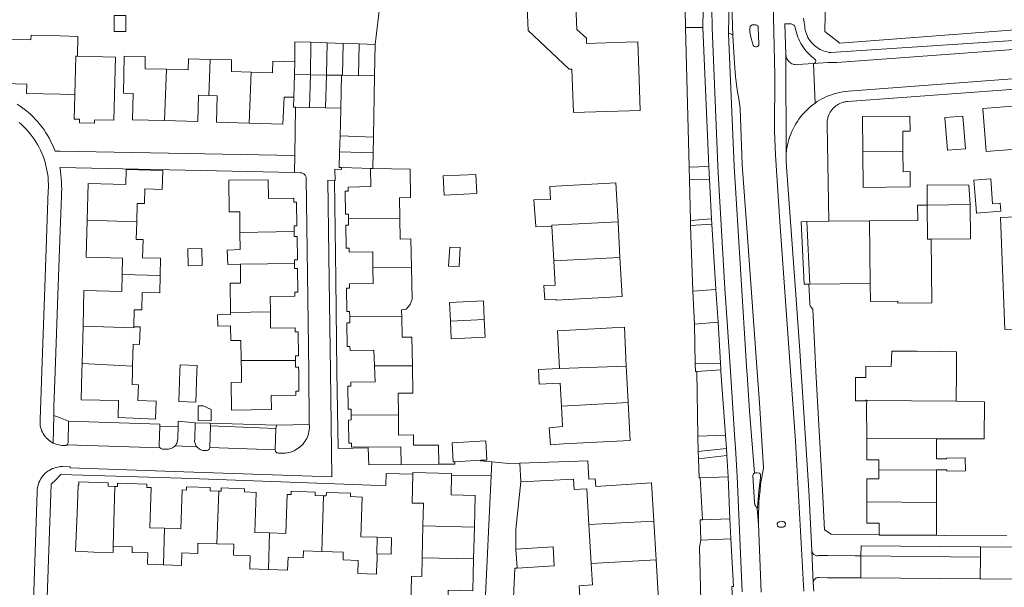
# Model space of a CAD drawing. Header units: metres. Extents: x 89888 to 94270, y 464165 to 468904.
# Tile 133 of 256: x 91864 to 92048, y 466710 to 466816. Entities that reach past the tile are written whole.
import ezdxf

# ---------------------------------------------------------------- set-up
doc = ezdxf.new("R2010")
doc.units = ezdxf.units.M
for name, color, linetype, lineweight in [('B_BEBOUWINGSGRENS_0', 251, 'CONTINUOUS', 13), ('B_TUSSENMUUR_0', 251, 'CONTINUOUS', 13), ('G_GRENS_ALGEMEEN_0', 251, 'CONTINUOUS', 13), ('T_CULTUURGRENS_0', 251, 'CONTINUOUS', 13), ('T_HEK_LIJN_0', 251, 'CONTINUOUS', 13), ('V_WEGGRENS_0', 251, 'CONTINUOUS', 13)]:
    doc.layers.add(name, color=color, linetype=linetype, lineweight=lineweight)

# ---------------------------------------------------------------- blocks, each defined once
blk = doc.blocks.new('OGT_BLOK2_ACAD_1_FMEBLOCK11')
at = {"layer": 'V_WEGGRENS_0'}
blk.add_line((0.6, 22.89), (0.57, 23.1), dxfattribs=at)
blk.add_lwpolyline([(-0.6, -23.1), (-0.57, -21.48), (-0.33, -14.9), (0.24, 1.06), (0.6, 11.31)], dxfattribs=at)
blk = doc.blocks.new('OGT_BLOK3_ACAD_1_FMEBLOCK17')
at = {"layer": 'B_BEBOUWINGSGRENS_0'}
blk.add_line((-1.66, -5.41), (1.07, -5.48), dxfattribs=at)
blk.add_lwpolyline([(1.57, 1.71), (1.66, 5.39), (-1.66, 5.48)], dxfattribs=at)

msp = doc.modelspace()

# ---------------------------------------------------------------- linework, layer by layer
at = {"layer": 'B_BEBOUWINGSGRENS_0'}
for p, q in [((91884.13, 466813.38), (91884.14, 466816.32)), ((91918.67, 466811.36), (91921.67, 466811.26)), ((91921.67, 466811.26), (91924.66, 466811.16)), ((91924.66, 466811.16), (91927.66, 466811.05)), ((91927.66, 466811.05), (91930.65, 466810.95)), ((91930.65, 466810.95), (91930.53, 466805.09)), ((91930.53, 466805.09), (91930.31, 466793.7)), ((91918.39, 466799.21), (91915.8, 466799.28)), ((91921.39, 466799.13), (91918.39, 466799.21)), ((91924.23, 466799.06), (91921.39, 466799.13)), ((91924.01, 466790.96), (91924.09, 466793.9)), ((91930.31, 466793.7), (91930.26, 466790.77)), ((91930.26, 466790.77), (91930.2, 466787.85)), ((92021.59, 466790.91), (92021.66, 466784.32)), ((91963.6, 466777.1), (91963.97, 466770.64)), ((91976.29, 466771.25), (91975.92, 466777.87)), ((92011.1, 466777.95), (92015.25, 466777.99)), ((92015.25, 466777.99), (92022.83, 466778.06)), ((91915.54, 466775.14), (91915.53, 466776.07)), ((91946.3, 466769.54), (91946.49, 466773.1)), ((91898.33, 466772.92), (91895.71, 466772.86)), ((91915.62, 466769.18), (91915.6, 466770.13)), ((91876.16, 466758.42), (91875.98, 466751.5)), ((91944.66, 466759.39), (91944.83, 466756.08)), ((91905.67, 466752.04), (91905.7, 466750)), ((91885.38, 466750), (91885.4, 466750.97)), ((91977.52, 466750), (91977.47, 466750.97)), ((91977.82, 466744.21), (91977.52, 466750)), ((92039.03, 466750), (92038.99, 466744.46)), ((91900.05, 466742.89), (91898.59, 466743.58)), ((92035.28, 466737.46), (92035.29, 466733.73)), ((91942.51, 466732.71), (91935.48, 466732.67)), ((91950.29, 466733.44), (91945.49, 466733.16)), ((91957.79, 466729.46), (91957.61, 466732.91)), ((92035.29, 466731.58), (92035.31, 466725.58)), ((92035.31, 466725.58), (92035.32, 466719.51)), ((91982.6, 466722.09), (91983.04, 466714.92)), ((91939.39, 466715.28), (91939.52, 466721.21)), ((91949.13, 466720.99), (91949, 466715.06)), ((91970.94, 466714.2), (91970.49, 466721.47)), ((91957.13, 466713.36), (91956.87, 466716.87))]:
    msp.add_line(p, q, dxfattribs=at)
for points in [[(91977.4, 466811.4), (91979.62, 466811.47), (91979.85, 466804.42), (91980.03, 466798.64), (91967.6, 466798.24), (91967.33, 466806.34), (91966.82, 466806.33), (91959.14, 466813.54), (91958.95, 466819.35)], [(91968.01, 466819.7), (91968.22, 466813.74), (91970.05, 466812.11), (91970.07, 466811.16), (91977.4, 466811.4)], [(91884.14, 466816.32), (91881.98, 466816.33), (91881.97, 466813.39), (91884.13, 466813.38)], [(91871.9, 466812.55), (91866.47, 466812.68), (91866.46, 466811.81), (91859.43, 466811.99), (91859.32, 466808.04), (91858.42, 466808.06), (91858.36, 466805.27), (91859.26, 466805.24), (91859.22, 466803.73), (91865.68, 466803.57), (91865.64, 466801.82), (91871.9, 466801.66)], [(91915.63, 466807.73), (91915.68, 466811.46), (91918.67, 466811.36)], [(91881.91, 466796.84), (91882.2, 466808.61), (91875.12, 466808.78)], [(91891.37, 466796.76), (91885.36, 466796.93), (91885.5, 466801.81), (91883.7, 466801.89), (91883.84, 466808.76), (91887.78, 466808.72), (91887.76, 466806.43), (91891.71, 466806.32)], [(91891.71, 466806.32), (91895.75, 466806.21), (91895.81, 466808.28), (91899.84, 466808.17)], [(91899.84, 466808.17), (91903.87, 466808.06), (91903.82, 466805.89), (91907.51, 466805.79)], [(91907.51, 466805.79), (91911.51, 466805.67), (91911.57, 466807.84), (91915.63, 466807.73)], [(91874.62, 466801.59), (91874.51, 466797.03), (91875.53, 466797.01), (91875.51, 466796.35), (91878.29, 466796.28), (91878.31, 466796.93), (91881.91, 466796.84)], [(91899.6, 466801.45), (91897.72, 466801.5), (91897.58, 466796.59), (91891.37, 466796.76)], [(91907.16, 466796.29), (91901.06, 466796.46), (91901.2, 466801.4), (91899.6, 466801.45)], [(91915.46, 466801.12), (91913.66, 466801.12), (91913.41, 466796.11), (91907.16, 466796.29)], [(91915.8, 466799.28), (91915.43, 466799.29), (91915.46, 466801.12)], [(91924.09, 466793.9), (91924.22, 466798.89), (91924.23, 466799.06)], [(92050.26, 466799.51), (92043.98, 466799.02), (92044.6, 466791.02), (92050.9, 466791.51)], [(92029.05, 466791.07), (92029.01, 466794.8), (92030.38, 466794.82), (92030.34, 466797.61), (92021.52, 466797.51), (92021.59, 466790.91)], [(92040.7, 466791.51), (92040.24, 466797.6), (92036.88, 466797.35), (92037.34, 466791.26), (92040.7, 466791.51)], [(91924.39, 466788.01), (91923.93, 466788.03), (91924.01, 466790.96)], [(92021.66, 466784.32), (92030.41, 466784.42), (92030.38, 466787.26), (92029.09, 466787.24), (92029.05, 466791.07)], [(91929.78, 466787.86), (91928.17, 466787.88), (91924.39, 466788.01)], [(91925.67, 466778.52), (91925.66, 466779.3), (91925.13, 466779.3), (91925.06, 466783.61), (91925.59, 466783.62), (91925.58, 466784.36), (91929.82, 466784.47), (91929.78, 466787.86)], [(91930.2, 466787.85), (91937.15, 466787.69), (91937.23, 466782.4), (91935.16, 466782.37), (91935.24, 466778.6)], [(91886.19, 466777.9), (91886.28, 466781.33), (91887.63, 466781.29), (91887.7, 466784.02), (91890.95, 466783.94), (91891.05, 466787.46), (91884.19, 466787.64), (91884.12, 466784.84), (91877.1, 466785.03), (91876.92, 466778.21)], [(91949.59, 466783.16), (91949.43, 466786.72), (91943.33, 466786.45), (91943.48, 466782.89), (91949.59, 466783.16)], [(91915.46, 466781.55), (91915.46, 466782.32), (91910.75, 466782.26), (91910.71, 466785.72), (91903.35, 466785.64), (91903.43, 466779.74), (91905.38, 466779.76), (91905.43, 466775.89)], [(91975.92, 466777.87), (91975.51, 466785.15), (91963.19, 466784.45), (91963.32, 466782.08)], [(92033.57, 466781.03), (92033.6, 466784.76), (92041.34, 466784.73), (92041.58, 466781.1)], [(92045.77, 466781.27), (92045.41, 466785.88), (92042.3, 466785.64), (92042.65, 466781.19), (92042.78, 466779.53), (92047.28, 466779.89)], [(91915.53, 466776.07), (91915.52, 466777.17), (91916.06, 466777.17), (91916, 466781.55), (91915.46, 466781.55)], [(91963.32, 466782.08), (91960.25, 466781.97), (91960.58, 466777.1), (91960.6, 466776.94), (91963.6, 466777.1)], [(92022.83, 466778.06), (92031.81, 466778.15), (92031.78, 466781.01), (92033.57, 466781.03)], [(92041.58, 466781.1), (92041.65, 466774.73), (92034.32, 466774.66)], [(92047.28, 466779.89), (92047.16, 466781.38), (92045.77, 466781.27)], [(91935.24, 466778.6), (91935.31, 466774.67), (91937.31, 466774.71), (91937.42, 466769.37)], [(92068.23, 466779.54), (92047.22, 466778.67), (92048.07, 466757.82), (92098.56, 466759.89)], [(91876.92, 466778.21), (91876.74, 466771.33), (91883.54, 466771.15), (91883.46, 466768.09)], [(91890.54, 466767.91), (91890.63, 466771.11), (91887.27, 466771.2), (91887.36, 466774.57), (91886.1, 466774.61), (91886.19, 466777.9)], [(91930.23, 466769.33), (91930.2, 466772.28), (91925.77, 466772.23), (91925.76, 466772.99), (91925.23, 466772.98), (91925.16, 466777.29), (91925.69, 466777.3), (91925.67, 466778.52)], [(92022.94, 466766.38), (92011.68, 466766.27), (92011.1, 466777.95)], [(91905.43, 466775.89), (91905.47, 466772.71), (91903.07, 466772.62), (91903.15, 466769.93), (91905.51, 466769.98)], [(91915.6, 466770.13), (91915.6, 466770.78), (91916.14, 466770.78), (91916.08, 466775.15), (91915.54, 466775.14)], [(91946.49, 466773.1), (91944.53, 466773.2), (91944.34, 466769.64), (91946.3, 466769.54)], [(92034.32, 466774.66), (92034.44, 466762.8), (92028.12, 466762.74), (92028.11, 466763.1), (92022.98, 466763.05), (92022.94, 466766.38)], [(91895.71, 466772.86), (91895.79, 466769.7), (91898.4, 466769.76), (91898.33, 466772.92)], [(91962.26, 466763.36), (91964.38, 466763.44), (91964.39, 466763.28), (91976.71, 466763.97), (91976.29, 466771.25)], [(91905.51, 466769.98), (91905.55, 466766.48), (91903.58, 466766.46), (91903.65, 466760.99)], [(91963.97, 466770.64), (91964.23, 466766.09), (91962.11, 466766.01), (91962.26, 466763.36)], [(91883.46, 466768.09), (91883.37, 466764.91), (91876.34, 466765.09), (91876.16, 466758.42)], [(91885.64, 466758.35), (91885.73, 466761.51), (91887.11, 466761.47), (91887.2, 466764.72), (91890.46, 466764.64), (91890.54, 466767.91)], [(91911.11, 466761.11), (91911.08, 466763.97), (91915.68, 466764.03), (91915.67, 466764.8), (91916.21, 466764.81), (91916.15, 466769.19), (91915.62, 466769.18)], [(91925.89, 466760.17), (91925.88, 466761.16), (91925.34, 466761.16), (91925.3, 466765.56), (91925.84, 466765.56), (91925.83, 466766.34), (91930.26, 466766.38), (91930.23, 466769.33)], [(91937.42, 466769.37), (91937.53, 466763.49), (91937.19, 466762.51), (91936.43, 466761.64), (91935.57, 466761.47), (91935.59, 466760.23)], [(91950.99, 466759.71), (91950.82, 466763.17), (91944.49, 466762.86), (91944.66, 466759.39)], [(91903.65, 466760.99), (91903.65, 466760.62), (91901.25, 466760.55), (91901.3, 466758.44), (91903.68, 466758.48), (91903.71, 466755.77), (91905.62, 466755.79), (91905.67, 466752.04)], [(91915.73, 466757.36), (91915.72, 466758.15), (91911.15, 466758.09), (91911.11, 466761.11)], [(91935.59, 466760.23), (91935.67, 466756.38), (91937.5, 466756.41), (91937.59, 466751.05)], [(91930.51, 466751.03), (91930.41, 466753.95), (91925.95, 466753.91), (91925.94, 466754.68), (91925.4, 466754.68), (91925.36, 466759.09), (91925.9, 466759.09), (91925.89, 466760.17)], [(91944.83, 466756.08), (91951.15, 466756.39), (91950.99, 466759.71)], [(91885.4, 466750.97), (91885.51, 466755.09), (91886.72, 466755.06), (91886.8, 466758.1), (91886.81, 466758.32), (91885.64, 466758.35)], [(91915.79, 466752.06), (91915.79, 466752.9), (91916.35, 466752.9), (91916.29, 466757.37), (91915.73, 466757.36)], [(91977.47, 466750.97), (91977.1, 466758.23), (91964.65, 466757.59), (91965.01, 466750.54)], [(92022.29, 466744.57), (92022.29, 466744.64), (92022.12, 466744.64), (92022.12, 466744.57), (92022.12, 466744.5), (92020.21, 466744.51), (92020.22, 466748.89), (92022.13, 466748.89), (92022.13, 466750), (92022.13, 466750.97), (92026.86, 466750.96), (92026.96, 466753.79), (92031.68, 466753.79), (92035.91, 466753.72), (92039.05, 466753.65), (92039.03, 466750)], [(91875.98, 466751.5), (91875.94, 466750), (91875.8, 466744.69), (91882.78, 466744.58), (91882.73, 466741.43), (91889.65, 466741.14), (91889.79, 466744.46), (91886.41, 466744.6), (91886.49, 466747.52)], [(91897.4, 466750), (91897.45, 466751.11), (91894.27, 466751.23), (91894.22, 466750)], [(91916.38, 466750), (91916.37, 466750.83), (91915.81, 466750.82), (91915.79, 466752.06)], [(91926.17, 466741.88), (91926.16, 466742.96), (91925.62, 466742.96), (91925.57, 466747.24), (91926.1, 466747.25), (91926.09, 466748), (91930.61, 466748.08), (91930.51, 466751.03)], [(91937.59, 466751.05), (91937.69, 466745.94), (91934.94, 466745.96), (91934.97, 466741.89)], [(91886.49, 466747.52), (91885.31, 466747.55), (91885.38, 466750)], [(91894.22, 466750), (91894, 466744.42), (91897.18, 466744.29), (91897.4, 466750)], [(91905.7, 466750), (91905.72, 466747.98), (91903.78, 466747.96), (91903.84, 466742.8), (91911.3, 466742.89), (91911.26, 466745.52), (91915.87, 466745.58), (91915.86, 466746.35), (91916.42, 466746.36), (91916.38, 466750)], [(91965.01, 466750.54), (91961.08, 466750.34), (91961.19, 466747.62)], [(91961.19, 466747.62), (91965.15, 466747.82), (91965.37, 466743.55)], [(91965.37, 466743.55), (91965.57, 466739.72), (91963.1, 466739.52), (91963.33, 466736.32), (91965.74, 466736.51), (91978.18, 466737.15), (91977.82, 466744.21)], [(92022.3, 466737.52), (92022.28, 466743.52), (92022.29, 466744.57)], [(92038.99, 466744.46), (92044.27, 466744.35), (92044.2, 466737.45), (92036.78, 466737.47), (92035.28, 466737.46)], [(91898.59, 466743.58), (91897.66, 466743.59), (91897.65, 466740.84), (91900.04, 466740.83), (91900.05, 466742.89)], [(91935.48, 466732.67), (91935.44, 466735.95), (91926.25, 466735.92), (91926.24, 466736.67), (91925.71, 466736.67), (91925.65, 466740.95), (91926.18, 466740.96), (91926.17, 466741.88)], [(91934.97, 466741.89), (91935, 466738.14), (91937.79, 466738.17), (91937.79, 466736.24), (91942.46, 466736.27), (91942.51, 466732.71)], [(91945.49, 466733.16), (91945.18, 466733.15), (91944.98, 466736.69), (91951.25, 466737.05), (91951.45, 466733.5), (91950.29, 466733.44)], [(92024.54, 466731.69), (92024.54, 466733.56), (92022.31, 466733.56), (92022.3, 466737.52)], [(91957.61, 466732.91), (91970.31, 466733.37), (91970.51, 466729.93), (91971.68, 466730), (91971.76, 466728.58), (91982.16, 466729.22), (91982.6, 466722.09)], [(92035.29, 466733.73), (92037.2, 466733.73), (92037.18, 466733.85), (92040.67, 466733.93), (92040.69, 466731.49), (92037.26, 466731.4), (92037.25, 466731.64), (92035.29, 466731.67), (92035.29, 466731.58)], [(91939.52, 466721.21), (91939.62, 466725.44), (91937.56, 466725.48), (91937.68, 466730.86)], [(91937.68, 466730.86), (91937.69, 466731.16), (91944.87, 466730.99), (91944.87, 466730.7)], [(92022.33, 466725.71), (92022.32, 466730.01), (92024.54, 466730.02), (92024.54, 466731.69)], [(91882.07, 466728.59), (91880.84, 466728.63), (91880.87, 466729.26), (91875.37, 466729.45), (91875.35, 466728.82), (91875.25, 466728.82), (91875.07, 466723.56), (91874.78, 466716.51), (91878.15, 466716.35), (91881.77, 466716.26), (91881.79, 466717.42)], [(91888.07, 466728.38), (91888.09, 466729.02), (91882.59, 466729.21), (91882.57, 466728.57), (91882.07, 466728.59)], [(91944.87, 466730.7), (91944.78, 466727.01), (91949.27, 466726.91), (91949.13, 466720.99)], [(91970.49, 466721.47), (91970.08, 466728.15), (91967.73, 466728), (91967.62, 466729.95), (91957.79, 466729.46)], [(91891.35, 466720.8), (91888.61, 466720.89), (91888.87, 466728.35), (91888.07, 466728.38)], [(91901.47, 466727.71), (91899.84, 466727.76), (91899.86, 466728.37), (91895.48, 466728.52), (91895.45, 466727.91), (91894.68, 466727.94), (91894.43, 466720.69), (91891.35, 466720.8)], [(91906.28, 466727.54), (91906.3, 466728.15), (91901.93, 466728.3), (91901.91, 466727.69), (91901.47, 466727.71)], [(91910.93, 466719.91), (91908.21, 466720.01), (91908.47, 466727.47), (91906.28, 466727.54)], [(91920.99, 466726.85), (91919.46, 466726.9), (91919.48, 466727.51), (91915, 466727.67), (91914.98, 466727.06), (91914.2, 466727.08), (91913.95, 466719.81), (91910.93, 466719.91)], [(91926.01, 466726.68), (91926.03, 466727.29), (91921.55, 466727.44), (91921.53, 466726.83), (91920.99, 466726.85)], [(91931.02, 466719.11), (91927.96, 466719.21), (91928.22, 466726.6), (91926.01, 466726.68)], [(92024.62, 466719.61), (92024.62, 466721.72), (92022.34, 466721.72), (92022.33, 466725.71)], [(91891.14, 466713.97), (91894.54, 466713.86), (91894.61, 466716.18), (91897.54, 466716.09), (91897.6, 466718.01), (91901.11, 466717.9)], [(91931.04, 466716.02), (91933.6, 466715.97), (91933.71, 466719.02), (91931.02, 466719.11)], [(92035.32, 466719.51), (92024.62, 466719.49), (92024.62, 466719.61)], [(91881.79, 466717.42), (91885.33, 466717.31), (91885.3, 466716.28), (91888.24, 466716.19), (91888.18, 466714.06), (91891.14, 466713.97)], [(91901.11, 466717.9), (91904.27, 466717.8), (91904.2, 466715.74), (91907.33, 466715.64), (91907.25, 466713.22), (91910.73, 466713.1)], [(91910.73, 466713.1), (91914.31, 466712.98), (91914.39, 466715.38), (91917.22, 466715.28), (91917.26, 466716.55), (91920.68, 466716.44)], [(91920.68, 466716.44), (91924.7, 466716.3), (91924.65, 466714.88), (91927.48, 466714.78), (91927.4, 466712.32), (91930.86, 466712.2), (91930.94, 466714.54), (91930.99, 466714.54), (91931.04, 466716.02)], [(91956.87, 466716.87), (91963.82, 466717.29), (91964.04, 466713.79), (91957.13, 466713.36)], [(91949, 466715.06), (91948.86, 466709.14), (91944.23, 466709.25), (91944.16, 466706.03), (91937.27, 466706.18), (91937.4, 466711.82), (91939.31, 466711.78), (91939.39, 466715.28)], [(91983.04, 466714.92), (91983.5, 466707.51), (91971.52, 466706.77), (91971.49, 466707.28), (91968.88, 466707.11), (91968.7, 466710.05), (91971.19, 466710.21), (91970.94, 466714.2)]]:
    msp.add_lwpolyline(points, dxfattribs=at)
at = {"layer": 'B_TUSSENMUUR_0'}
for p, q in [((91918.67, 466811.36), (91918.55, 466805.32)), ((91921.67, 466811.26), (91921.55, 466805.26)), ((91924.66, 466811.16), (91924.54, 466805.2)), ((91927.66, 466811.05), (91927.54, 466805.14)), ((91899.84, 466808.17), (91899.6, 466801.45)), ((91891.71, 466806.32), (91891.37, 466796.76)), ((91915.57, 466805.38), (91915.63, 466807.73)), ((91907.16, 466796.29), (91907.51, 466805.79)), ((91915.46, 466801.12), (91915.57, 466805.38)), ((91915.57, 466805.38), (91918.55, 466805.32)), ((91918.55, 466805.32), (91918.39, 466799.21)), ((91918.55, 466805.32), (91921.55, 466805.26)), ((91921.55, 466805.26), (91921.39, 466799.13)), ((91921.55, 466805.26), (91924.39, 466805.21)), ((91924.39, 466805.21), (91924.23, 466799.06)), ((91924.54, 466805.2), (91924.39, 466805.21)), ((91927.54, 466805.14), (91924.54, 466805.2)), ((91930.53, 466805.09), (91927.54, 466805.14)), ((91924.09, 466793.9), (91930.31, 466793.7)), ((91924.01, 466790.96), (91930.26, 466790.77)), ((92029.05, 466791.07), (92021.59, 466790.91)), ((91929.78, 466787.86), (91930.2, 466787.85)), ((92041.58, 466781.1), (92033.57, 466781.03)), ((91925.67, 466778.52), (91935.24, 466778.6)), ((91876.92, 466778.21), (91886.19, 466777.9)), ((92022.83, 466778.06), (92022.94, 466766.38)), ((91905.43, 466775.89), (91915.53, 466776.07)), ((91963.97, 466770.64), (91976.29, 466771.25)), ((91915.6, 466770.13), (91905.51, 466769.98)), ((91890.54, 466767.91), (91883.46, 466768.09)), ((91937.42, 466769.37), (91930.23, 466769.33)), ((91903.65, 466760.99), (91911.11, 466761.11)), ((91925.89, 466760.17), (91935.59, 466760.23)), ((91944.66, 466759.39), (91950.99, 466759.71)), ((91875.98, 466751.5), (91885.4, 466750.97)), ((91905.67, 466752.04), (91915.79, 466752.06)), ((91930.51, 466751.03), (91937.59, 466751.05)), ((91965.01, 466750.54), (91977.47, 466750.97)), ((91977.82, 466744.21), (91965.37, 466743.55)), ((92038.99, 466744.46), (92022.29, 466744.57)), ((91926.17, 466741.88), (91934.97, 466741.89)), ((92035.28, 466737.46), (92022.3, 466737.52)), ((92035.29, 466731.58), (92024.54, 466731.69)), ((91881.79, 466717.42), (91882.07, 466728.59)), ((91901.11, 466717.9), (91901.47, 466727.71)), ((91920.68, 466716.44), (91920.99, 466726.85)), ((92035.31, 466725.58), (92022.33, 466725.71)), ((91982.6, 466722.09), (91970.49, 466721.47)), ((91891.14, 466713.97), (91891.35, 466720.8)), ((91910.73, 466713.1), (91910.93, 466719.91)), ((91939.52, 466721.21), (91949.13, 466720.99)), ((91939.39, 466715.28), (91949, 466715.06)), ((91970.94, 466714.2), (91983.04, 466714.92))]:
    msp.add_line(p, q, dxfattribs=at)
for points in [[(91875.12, 466808.78), (91874.85, 466808.79), (91874.62, 466801.59)], [(92033.57, 466781.03), (92033.63, 466774.65), (92034.32, 466774.66)], [(91975.92, 466777.87), (91963.6, 466777.25), (91963.6, 466777.1)], [(91876.16, 466758.42), (91885.64, 466758.13), (91885.64, 466758.35)], [(91931.02, 466719.11), (91930.95, 466716.02), (91931.04, 466716.02)]]:
    msp.add_lwpolyline(points, dxfattribs=at)
at = {"layer": 'G_GRENS_ALGEMEEN_0'}
msp.add_lwpolyline([(91930.65, 466810.95), (91931.56, 466818.8), (91958.95, 466819.35)], dxfattribs=at)
at = {"layer": 'T_CULTUURGRENS_0'}
for p, q in [((91989.18, 466788.1), (91988.51, 466814.13)), ((91990.63, 466750), (91990.8, 466737.97)), ((91991.22, 466730.2), (91991.7, 466722.34))]:
    msp.add_line(p, q, dxfattribs=at)
at = {"layer": 'T_HEK_LIJN_0'}
msp.add_line((91989.89, 466764.95), (91989.46, 466777.19), dxfattribs=at)
at = {"layer": 'V_WEGGRENS_0'}
for p, q in [((91996.75, 466823.84), (91996.54, 466812.95)), ((91988.44, 466817.53), (91988.51, 466814.13)), ((91991.75, 466814.11), (91991.77, 466817.55)), ((91988.51, 466814.13), (91991.75, 466814.11)), ((91991.75, 466814.11), (91992.86, 466788.2)), ((92007.01, 466814.77), (92007.23, 466809.03)), ((91996.54, 466812.95), (91997.59, 466788.26)), ((92007.23, 466809.03), (92007.26, 466790.13)), ((92012.4, 466807.41), (92015.07, 466807.62)), ((92012.67, 466800.01), (92012.4, 466807.41)), ((91915.8, 466799.28), (91915.68, 466790.25)), ((91871.9, 466791.07), (91870.95, 466791.09)), ((91915.68, 466790.25), (91871.9, 466791.07)), ((91915.6, 466787.07), (91915.68, 466790.25)), ((91871.87, 466788), (91871.9, 466788)), ((91871.9, 466788), (91915.6, 466787.07)), ((91992.86, 466788.2), (91989.18, 466788.1)), ((91989.25, 466785.75), (91989.18, 466788.1)), ((91993.01, 466785.79), (91992.86, 466788.2)), ((91989.25, 466785.75), (91993.01, 466785.79)), ((91989.41, 466778.17), (91989.25, 466785.75)), ((91993.01, 466785.79), (91993.36, 466778.43)), ((91993.36, 466778.43), (91989.41, 466778.17)), ((91989.41, 466778.17), (91989.46, 466777.19)), ((91989.46, 466777.19), (91993.43, 466777.46)), ((91993.43, 466777.46), (91993.36, 466778.43)), ((91994.16, 466765.25), (91989.89, 466764.95)), ((91989.89, 466764.95), (91990.21, 466758.83)), ((91994.61, 466759.17), (91994.16, 466765.25)), ((91990.21, 466758.83), (91994.61, 466759.17)), ((91990.33, 466751.44), (91990.21, 466758.83)), ((91994.61, 466759.17), (91995.03, 466751.52)), ((91995.03, 466751.52), (91990.33, 466751.44)), ((91995.1, 466750.33), (91995.03, 466751.52)), ((91990.63, 466750), (91995.1, 466750.33)), ((91995.1, 466750.33), (91995.12, 466750)), ((91995.12, 466750), (91995.95, 466738.14)), ((91870.58, 466736.67), (91870.69, 466741.79)), ((91870.69, 466741.79), (91871.9, 466741.35)), ((91871.9, 466741.35), (91873.46, 466740.77)), ((91897.1, 466740.45), (91899.9, 466740.37)), ((91899.9, 466740.37), (91899.94, 466739.84)), ((91912.21, 466740), (91899.9, 466740.37)), ((91912.21, 466740), (91918.36, 466740.13)), ((91890.51, 466739.79), (91893.89, 466739.66)), ((91899.94, 466739.84), (91899.82, 466735.86)), ((91899.94, 466739.84), (91912.14, 466739.4)), ((91912, 466735.42), (91912.14, 466739.4)), ((91912.14, 466739.4), (91912.21, 466740)), ((91873.2, 466736.35), (91890.53, 466735.74)), ((91995.95, 466738.14), (91990.8, 466737.97)), ((91990.8, 466737.97), (91990.89, 466735.08)), ((91996.16, 466735.64), (91995.95, 466738.14)), ((91893.32, 466736.14), (91897.4, 466735.95)), ((91899.82, 466735.86), (91912, 466735.42)), ((91990.89, 466735.08), (91996.16, 466735.64)), ((91990.91, 466733.71), (91990.89, 466735.08)), ((91996.16, 466735.64), (91996.23, 466734.35)), ((91935.48, 466732.67), (91929.45, 466732.62)), ((91952.26, 466730.53), (91952.38, 466733.14)), ((91996.23, 466734.35), (91990.91, 466733.71)), ((91996.48, 466730.38), (91996.23, 466734.35)), ((91871.07, 466729.83), (91871.9, 466730.67)), ((91944.87, 466730.7), (91952.26, 466730.53)), ((91952.26, 466730.53), (91950.88, 466701.54)), ((91956.85, 466720.57), (91957.79, 466729.46)), ((91991.22, 466730.2), (91996.48, 466730.38)), ((91996.48, 466730.38), (91996.79, 466722.53)), ((92001.87, 466724.4), (92002.1, 466721.55)), ((91996.79, 466722.53), (91991.7, 466722.34)), ((91996.96, 466718.83), (91996.79, 466722.53)), ((91956.87, 466716.87), (91956.85, 466720.57)), ((92002.1, 466721.55), (92002.63, 466708.88)), ((91991.39, 466718.58), (91996.96, 466718.83)), ((91996.96, 466718.83), (91997.48, 466709.95)), ((92024.62, 466719.61), (92015.67, 466719.69)), ((92012.07, 466716.55), (92012.34, 466710.67)), ((92043.54, 466717.33), (92043.52, 466715.42)), ((92051.93, 466717.27), (92043.54, 466717.33)), ((92021.18, 466711.53), (92021.2, 466715.64)), ((92021.2, 466715.64), (92043.52, 466715.42)), ((92043.52, 466715.42), (92043.46, 466711.33)), ((92012.34, 466710.67), (92012.41, 466709.08)), ((92014.96, 466711.57), (92021.18, 466711.53)), ((92021.18, 466711.53), (92043.46, 466711.33)), ((92043.46, 466711.33), (92051.86, 466711.28))]:
    msp.add_line(p, q, dxfattribs=at)
for points in [[(91995.45, 466865.4), (91994.51, 466851.12), (91993.81, 466836.83), (91993.69, 466833.95), (91993.44, 466823.8), (91993.5, 466823.08), (91993.42, 466819.78), (91993.42, 466819.36), (91993.41, 466817.58), (91993.46, 466814.11), (91994.52, 466788.31), (91994.65, 466785.89), (91995.86, 466765.45), (91996.26, 466759.27)], [(92017.3, 466811.21), (92014.51, 466813.38), (92014.85, 466832.06), (92016.77, 466857.87), (92017.21, 466862.2), (92018.19, 466863.47), (92019.69, 466865.43)], [(92007.58, 466864.22), (92006.44, 466855.49), (92005.56, 466845.63), (92004.9, 466835.95), (92004.71, 466828.51), (92004.77, 466821.44), (92005.17, 466805.26), (92005.11, 466794.85), (92005.26, 466790.32), (92006.1, 466777.95), (92008.99, 466737), (92010.57, 466709.04)], [(92178.61, 466825.54), (92176.38, 466823.22), (92166.95, 466822.5), (92132.96, 466819.87), (92088.71, 466816.57), (92052.4, 466813.85), (92017.3, 466811.21)], [(91997.35, 466812.54), (91997.14, 466818.55), (91997.14, 466819.21), (91997.15, 466819.86), (91997.19, 466820.51), (91997.26, 466821.16), (91997.35, 466821.81), (91997.46, 466822.45), (91997.59, 466823.09), (91997.75, 466823.72)], [(92015.63, 466809.44), (92052.54, 466811.9), (92174.28, 466821.01), (92174.7, 466821.03), (92175.11, 466821.07), (92175.52, 466821.13), (92175.93, 466821.22), (92176.33, 466821.32), (92176.73, 466821.44), (92177.12, 466821.58), (92177.5, 466821.74), (92177.87, 466821.92)], [(92015.07, 466807.62), (92016.73, 466807.6), (92173.94, 466819.13)], [(92010.5, 466815.85), (92010.59, 466815.47), (92010.66, 466815.07), (92010.71, 466814.68), (92010.73, 466814.32), (92010.77, 466813.97), (92010.84, 466813.62), (92010.93, 466813.27), (92011.05, 466812.93), (92011.18, 466812.6), (92011.34, 466812.28), (92011.52, 466811.97), (92011.72, 466811.67), (92011.94, 466811.39), (92012.17, 466811.12), (92012.43, 466810.87), (92012.69, 466810.64), (92012.98, 466810.42), (92013.28, 466810.22), (92013.59, 466810.04), (92013.91, 466809.89), (92014.24, 466809.75), (92014.58, 466809.64), (92014.92, 466809.55), (92015.27, 466809.48), (92015.63, 466809.44)], [(92171.19, 466815.42), (92170.4, 466815.2), (92170.13, 466815.12), (92168.24, 466813.87), (92167.59, 466813.53), (92167.08, 466813.32), (92120.38, 466809.86), (92075.74, 466806.53), (92049.39, 466804.55), (92018.87, 466802.27), (92018.33, 466802.21), (92017.79, 466802.12), (92017.26, 466802.02), (92016.73, 466801.89), (92016.21, 466801.74)], [(92002.07, 466814.09), (92002.06, 466814.19), (92002.03, 466814.29), (92001.98, 466814.38), (92001.91, 466814.46), (92001.83, 466814.53), (92001.73, 466814.57), (92001.63, 466814.6), (92001.53, 466814.61), (92001.04, 466814.61), (92000.94, 466814.59), (92000.84, 466814.56), (92000.75, 466814.51), (92000.68, 466814.45), (92000.61, 466814.37), (92000.57, 466814.28), (92000.54, 466814.18), (92000.52, 466814.08), (92000.52, 466813.27), (92000.76, 466812.04), (92001.14, 466810.84), (92001.19, 466810.75), (92001.26, 466810.66), (92001.34, 466810.6), (92001.44, 466810.55), (92001.54, 466810.52), (92001.65, 466810.51), (92001.76, 466810.52), (92001.86, 466810.55), (92001.95, 466810.6), (92002.03, 466810.67), (92002.1, 466810.76), (92002.15, 466810.85), (92002.18, 466810.96), (92002.18, 466811.07), (92002.07, 466814.09)], [(92012.4, 466807.41), (92012.49, 466807.43), (92012.58, 466807.47), (92012.66, 466807.53), (92012.73, 466807.6), (92012.77, 466807.68), (92012.8, 466807.78), (92012.81, 466807.88), (92012.8, 466807.97), (92012.76, 466808.06), (92012.71, 466808.15), (92012.65, 466808.22), (92012.29, 466808.48), (92011.95, 466808.76), (92011.63, 466809.06), (92011.32, 466809.37), (92011.02, 466809.7), (92010.74, 466810.04), (92010.48, 466810.39), (92010.24, 466810.76), (92010.01, 466811.14), (92009.81, 466811.53), (92009.62, 466811.93), (92009.45, 466812.33), (92009.3, 466812.75), (92009.18, 466813.17), (92009.07, 466813.6), (92008.98, 466814.03), (92008.94, 466814.17), (92008.88, 466814.3), (92008.8, 466814.42), (92008.7, 466814.53), (92008.59, 466814.62), (92008.46, 466814.7), (92008.32, 466814.75), (92008.18, 466814.78), (92008.04, 466814.79), (92007.01, 466814.77)], [(91996.54, 466812.95), (91996.76, 466812.97), (91996.88, 466812.96), (91996.98, 466812.93), (91997.09, 466812.89), (91997.18, 466812.82), (91997.25, 466812.74), (91997.31, 466812.64), (91997.35, 466812.54)], [(92002.1, 466721.55), (92002.09, 466722.6), (92002.11, 466723.66), (92002.15, 466724.71), (92002.21, 466725.77), (92002.29, 466726.82), (92002.4, 466727.87), (92002.52, 466728.91), (92002.67, 466729.96), (92002.84, 466731), (92003.03, 466732.04), (92002.3, 466744.13), (92001.88, 466750), (92000, 466775.91), (91999.09, 466788.53), (91998.68, 466799.09), (91998.42, 466800.8), (91998.11, 466802.51), (91997.82, 466804.99), (91997.64, 466807.48), (91997.35, 466812.54)], [(92017.88, 466800.17), (92018.05, 466800.22), (92018.23, 466800.25), (92018.4, 466800.28), (92018.58, 466800.3), (92018.76, 466800.32), (92049.19, 466802.57), (92075.85, 466804.53), (92121.63, 466807.99), (92167.88, 466811.45), (92176.12, 466812.05), (92181.31, 466812.42)], [(92007.23, 466809.03), (92007.25, 466808.82), (92007.3, 466808.61), (92007.37, 466808.41), (92007.46, 466808.22), (92007.56, 466808.04), (92007.69, 466807.87), (92007.84, 466807.72), (92008, 466807.58), (92008.17, 466807.46), (92008.36, 466807.36), (92008.56, 466807.28), (92008.76, 466807.22), (92008.97, 466807.19), (92009.18, 466807.17), (92009.4, 466807.19), (92012.4, 466807.41)], [(92016.21, 466801.74), (92015.74, 466801.59), (92015.27, 466801.42), (92014.82, 466801.23), (92014.37, 466801.02), (92013.93, 466800.79), (92013.5, 466800.55), (92013.08, 466800.29), (92012.67, 466800.01)], [(91870.95, 466791.09), (91870.72, 466791.68), (91870.47, 466792.26), (91870.19, 466792.83), (91869.9, 466793.4), (91869.58, 466793.95), (91869.25, 466794.49), (91868.9, 466795.02), (91868.52, 466795.53), (91868.13, 466796.03), (91867.73, 466796.52), (91867.3, 466796.99), (91866.86, 466797.44), (91866.4, 466797.88), (91865.93, 466798.31), (91865.44, 466798.71), (91864.94, 466799.1), (91864.42, 466799.47), (91863.89, 466799.82)], [(92007.26, 466790.13), (92007.29, 466790.66), (92007.35, 466791.19), (92007.42, 466791.71), (92007.52, 466792.23), (92007.64, 466792.75), (92007.79, 466793.26), (92007.95, 466793.77), (92008.13, 466794.26), (92008.34, 466794.75), (92008.56, 466795.23), (92008.81, 466795.71), (92009.07, 466796.16), (92009.36, 466796.61), (92009.66, 466797.05), (92009.98, 466797.47), (92010.32, 466797.88), (92010.67, 466798.28), (92011.04, 466798.66), (92011.43, 466799.02), (92011.83, 466799.37), (92012.24, 466799.7), (92012.67, 466800.01)], [(92015.25, 466777.99), (92014.91, 466796.02), (92014.9, 466796.33), (92014.92, 466796.64), (92014.97, 466796.94), (92015.03, 466797.24), (92015.12, 466797.53), (92015.22, 466797.82), (92015.35, 466798.09), (92015.5, 466798.36), (92015.67, 466798.61), (92015.86, 466798.86), (92016.06, 466799.08), (92016.29, 466799.29), (92016.52, 466799.49), (92016.77, 466799.66), (92017.03, 466799.82), (92017.31, 466799.96), (92017.59, 466800.08), (92017.88, 466800.17)], [(91864.24, 466796.41), (91864.69, 466796.02), (91865.13, 466795.61), (91865.54, 466795.18), (91865.95, 466794.73), (91866.33, 466794.27), (91866.7, 466793.8), (91867.04, 466793.31), (91867.37, 466792.8), (91867.68, 466792.29), (91867.97, 466791.76), (91868.24, 466791.23), (91868.48, 466790.68), (91868.71, 466790.12), (91868.91, 466789.56), (91869.09, 466788.99), (91869.25, 466788.41), (91869.38, 466787.82), (91869.49, 466787.23)], [(92007.26, 466790.13), (92007.26, 466789.03), (92009.23, 466762.63), (92009.84, 466753.83), (92010.09, 466750)], [(91871.9, 466776.2), (91872.13, 466782.7), (91872.16, 466783.36), (91872.18, 466784.03), (91872.17, 466784.69), (91872.15, 466785.36), (91872.1, 466786.02), (91872.04, 466786.68), (91871.96, 466787.34), (91871.9, 466787.78)], [(91923.05, 466785.59), (91923.16, 466785.61), (91923.14, 466787.69), (91924.38, 466787.67), (91924.39, 466788.01)], [(91997.59, 466788.26), (91999.96, 466750), (92000, 466749.42), (92000.42, 466742.68), (92001.35, 466731.03)], [(91869.49, 466787.23), (91869.58, 466786.66), (91869.65, 466786.08), (91869.69, 466785.49), (91869.71, 466784.91), (91869.71, 466784.32), (91869.68, 466783.74), (91869.05, 466765.71), (91868.48, 466750), (91868.16, 466741.04), (91868.14, 466740.6)], [(91915.6, 466787.07), (91916.66, 466787.02), (91916.81, 466787.03), (91916.96, 466787.01), (91917.1, 466786.97), (91917.24, 466786.91), (91917.36, 466786.83), (91917.48, 466786.73), (91917.57, 466786.61), (91917.65, 466786.49), (91917.71, 466786.35), (91917.75, 466786.2), (91917.76, 466786.05)], [(91917.76, 466786.05), (91918.13, 466759.15), (91918.24, 466750), (91918.36, 466740.13)], [(91923.05, 466785.59), (91921.84, 466785.64), (91922.08, 466767.05), (91922.31, 466750), (91922.58, 466730.34), (91894.99, 466731.3), (91873.77, 466732.04), (91873.77, 466732.23), (91872.42, 466732.28), (91872.08, 466732.27), (91871.9, 466732.26)], [(91929.45, 466732.62), (91929.31, 466735.76), (91923.71, 466735.62), (91923.52, 466750), (91923.29, 466767.21), (91923.05, 466785.59)], [(91993.43, 466777.46), (91994.15, 466765.34), (91994.16, 466765.25)], [(92015.67, 466719.69), (92014.45, 466720.5), (92014.07, 466727.87), (92012.82, 466750), (92012.6, 466753.96), (92012.28, 466761.61), (92012.14, 466761.72), (92012.02, 466761.85), (92011.91, 466761.99), (92011.83, 466762.14), (92011.76, 466762.3), (92011.71, 466762.47), (92011.69, 466762.64), (92011.68, 466762.81), (92011.53, 466766.29), (92010.63, 466766.25), (92010.07, 466777.88), (92011.1, 466777.95)], [(91996.26, 466759.27), (91996.88, 466750), (91997.66, 466738.25), (91997.8, 466735.74), (91998.12, 466730.4), (91999.06, 466708.96)], [(91990.33, 466751.44), (91990.38, 466750), (91990.63, 466750)], [(92010.09, 466750), (92011.5, 466727.8), (92012.07, 466716.68), (92012.07, 466716.55)], [(91868.14, 466740.6), (91868.15, 466740.27), (91868.19, 466739.95), (91868.26, 466739.63), (91868.34, 466739.32), (91868.45, 466739.02), (91868.58, 466738.72), (91868.73, 466738.43), (91868.9, 466738.16), (91869.09, 466737.9), (91869.3, 466737.65), (91869.52, 466737.42), (91869.77, 466737.2), (91870.03, 466737.01), (91870.3, 466736.83), (91870.58, 466736.67)], [(91873.46, 466740.77), (91873.37, 466736.78), (91873.37, 466736.68), (91873.34, 466736.59), (91873.31, 466736.5), (91873.26, 466736.42), (91873.2, 466736.35)], [(91890.51, 466739.79), (91890.5, 466740.17), (91873.46, 466740.77)], [(91897.1, 466740.45), (91893.93, 466740.73), (91893.89, 466739.66)], [(91897.4, 466735.95), (91897.29, 466736.1), (91897.2, 466736.26), (91897.12, 466736.43), (91897.05, 466736.61), (91897.01, 466736.79), (91896.98, 466736.98), (91896.97, 466737.16), (91896.99, 466737.35), (91897.1, 466740.45)], [(91918.36, 466740.13), (91918.38, 466739.8), (91918.37, 466739.46), (91918.34, 466739.13), (91918.29, 466738.8), (91918.22, 466738.47), (91918.12, 466738.15), (91918, 466737.84), (91917.87, 466737.53), (91917.71, 466737.23), (91917.53, 466736.95), (91917.33, 466736.68), (91917.12, 466736.42), (91916.88, 466736.18), (91916.64, 466735.96), (91916.37, 466735.75), (91916.1, 466735.56), (91915.81, 466735.39), (91915.51, 466735.23), (91915.2, 466735.1), (91914.88, 466734.99), (91914.56, 466734.91), (91914.23, 466734.84), (91913.9, 466734.8), (91913.56, 466734.78), (91912.56, 466734.79), (91912.44, 466734.81), (91912.33, 466734.85), (91912.23, 466734.91), (91912.15, 466734.99), (91912.08, 466735.09), (91912.03, 466735.19), (91912, 466735.31), (91912, 466735.42)], [(91890.53, 466735.74), (91890.47, 466735.82), (91890.42, 466735.9), (91890.39, 466735.99), (91890.37, 466736.09), (91890.37, 466736.18), (91890.51, 466739.79)], [(91893.89, 466739.66), (91893.82, 466737.57), (91893.83, 466737.38), (91893.81, 466737.18), (91893.78, 466736.99), (91893.72, 466736.8), (91893.65, 466736.62), (91893.56, 466736.45), (91893.45, 466736.29), (91893.32, 466736.14)], [(91871.9, 466736.25), (91871.64, 466736.3), (91871.37, 466736.37), (91871.1, 466736.45), (91870.84, 466736.56), (91870.58, 466736.67)], [(91873.2, 466736.35), (91873.12, 466736.29), (91873.04, 466736.24), (91872.95, 466736.21), (91872.86, 466736.19), (91872.76, 466736.18), (91872.48, 466736.2), (91872.2, 466736.21), (91871.92, 466736.25), (91871.9, 466736.25)], [(91893.32, 466736.14), (91893.19, 466736), (91893.03, 466735.88), (91892.87, 466735.77), (91892.7, 466735.69), (91892.51, 466735.62), (91892.32, 466735.57), (91892.13, 466735.53), (91891.94, 466735.52), (91890.96, 466735.55), (91890.86, 466735.56), (91890.77, 466735.58), (91890.68, 466735.62), (91890.6, 466735.67), (91890.53, 466735.74)], [(91899.82, 466735.86), (91899.8, 466735.74), (91899.77, 466735.63), (91899.71, 466735.53), (91899.63, 466735.44), (91899.54, 466735.37), (91899.44, 466735.31), (91899.33, 466735.28), (91899.21, 466735.27), (91898.84, 466735.28), (91898.71, 466735.28), (91898.52, 466735.3), (91898.34, 466735.34), (91898.16, 466735.4), (91897.99, 466735.48), (91897.83, 466735.58), (91897.67, 466735.68), (91897.53, 466735.81), (91897.4, 466735.95)], [(91945.49, 466733.16), (91945.48, 466732.73), (91942.51, 466732.71)], [(91952.38, 466733.14), (91950.28, 466733.32), (91950.29, 466733.44)], [(91957.61, 466732.91), (91955.58, 466732.87), (91952.38, 466733.14)], [(91990.91, 466733.71), (91991.03, 466730.2), (91991.22, 466730.2)], [(91871.18, 466732.13), (91871.09, 466732.11), (91870.77, 466732.01), (91870.45, 466731.89), (91870.15, 466731.74), (91869.86, 466731.57), (91869.58, 466731.39), (91869.32, 466731.18), (91869.07, 466730.96), (91868.83, 466730.71), (91868.62, 466730.46), (91868.42, 466730.18), (91868.24, 466729.9), (91868.09, 466729.6), (91867.95, 466729.29), (91867.84, 466728.98), (91867.75, 466728.65), (91867.68, 466728.32), (91867.64, 466727.99)], [(91871.9, 466732.26), (91871.75, 466732.24), (91871.41, 466732.19), (91871.18, 466732.13)], [(91929.86, 466728.82), (91932.61, 466728.72), (91932.7, 466730.97), (91937.68, 466730.86)], [(92001.35, 466731.03), (92001.17, 466730.9), (92001.12, 466730.82), (92001.06, 466730.64), (92001.35, 466725.59), (92001.45, 466725.12), (92001.55, 466724.93), (92001.87, 466724.4)], [(92002.49, 466730.27), (92002.51, 466730.57), (92002.49, 466730.76), (92002.42, 466730.9), (92002.33, 466731.02), (92002.22, 466731.07), (92001.89, 466731.13), (92001.6, 466731.12), (92001.35, 466731.03)], [(91866.07, 466571.8), (91865.8, 466571.96), (91865.55, 466572.14), (91865.3, 466572.34), (91865.08, 466572.55), (91864.86, 466572.78), (91864.66, 466573.02), (91865.03, 466583.61), (91866.22, 466616.56), (91868.54, 466681.5), (91870.21, 466728.97), (91871.07, 466729.83)], [(91871.9, 466730.67), (91872.05, 466730.82), (91894.53, 466730.11), (91929.86, 466728.82)], [(92001.87, 466724.4), (92001.9, 466724.36), (92001.93, 466724.69), (92002.18, 466727.7), (92002.49, 466730.27)], [(91867.64, 466727.99), (91867.62, 466727.48), (91866.68, 466699.65)], [(91991.7, 466722.34), (91991.26, 466722.32), (91991.39, 466718.58)], [(92006.62, 466721), (92006.73, 466721.01), (92006.84, 466721.04), (92006.93, 466721.1), (92007.01, 466721.17), (92007.08, 466721.26), (92007.12, 466721.36), (92007.14, 466721.47), (92007.14, 466721.58), (92007.12, 466721.69), (92007.07, 466721.79), (92007, 466721.88), (92006.92, 466721.95), (92006.82, 466722), (92006.72, 466722.03), (92006.61, 466722.04), (92006.11, 466721.99), (92006.01, 466721.98), (92005.9, 466721.95), (92005.81, 466721.9), (92005.73, 466721.83), (92005.67, 466721.74), (92005.62, 466721.64), (92005.6, 466721.53), (92005.6, 466721.42), (92005.63, 466721.32), (92005.68, 466721.22), (92005.74, 466721.14), (92005.82, 466721.07), (92005.92, 466721.02), (92006.02, 466720.99), (92006.13, 466720.98), (92006.62, 466721)], [(91991.36, 466707.23), (91991.13, 466717.28), (91991.39, 466718.58)], [(92048.41, 466719.34), (92036.89, 466719.46), (92035.32, 466719.51)], [(92015.04, 466715.68), (92013.25, 466715.69), (92013.1, 466715.67), (92012.96, 466715.67), (92012.81, 466715.7), (92012.67, 466715.75), (92012.53, 466715.82), (92012.41, 466715.91), (92012.31, 466716.01), (92012.22, 466716.13), (92012.15, 466716.27), (92012.1, 466716.41), (92012.07, 466716.55)], [(92043.54, 466717.33), (92021.26, 466717.52), (92021.2, 466715.64)], [(92021.2, 466715.64), (92020.15, 466715.63), (92015.04, 466715.68)], [(91956.46, 466707.84), (91956.71, 466713.32), (91957.13, 466713.36)], [(92012.34, 466710.67), (92012.35, 466710.81), (92012.38, 466710.94), (92012.44, 466711.07), (92012.51, 466711.19), (92012.6, 466711.29), (92012.7, 466711.38), (92012.82, 466711.46), (92012.94, 466711.52), (92013.07, 466711.56), (92013.21, 466711.58), (92013.35, 466711.58), (92014.96, 466711.57)], [(91997.48, 466709.95), (91997.13, 466709.92), (91997.24, 466707.39), (91997.02, 466707.36)]]:
    msp.add_lwpolyline(points, dxfattribs=at)

# ---------------------------------------------------------------- block references
at = {"layer": 'B_BEBOUWINGSGRENS_0'}
msp.add_blockref('OGT_BLOK3_ACAD_1_FMEBLOCK17', (91873.55, 466807.07), dxfattribs=at)
at = {"layer": 'V_WEGGRENS_0'}
msp.add_blockref('OGT_BLOK2_ACAD_1_FMEBLOCK11', (91871.29, 466764.9), dxfattribs=at)

doc.saveas('drawing.dxf')
